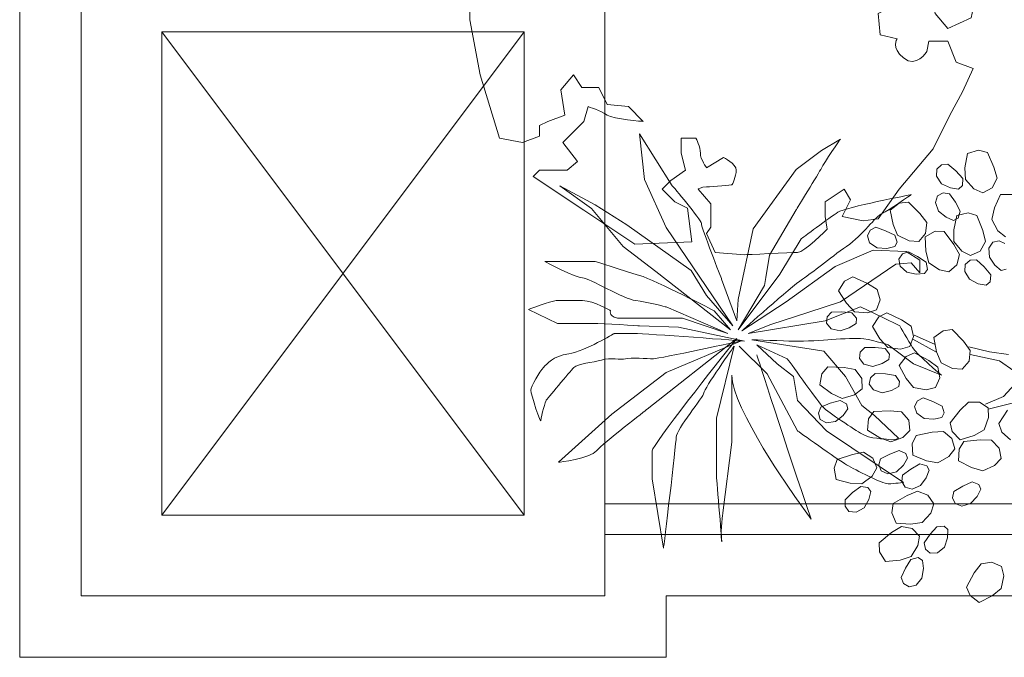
# Model space of a CAD drawing. Header units: millimetres. Extents: x -1131 to 37929, y -9154 to 9180.
# Tile 1 of 85: x -381 to 2064, y -9154 to -7569. Entities that reach past the tile are written whole.
import ezdxf

# ---------------------------------------------------------------- set-up
doc = ezdxf.new("R2010")
doc.units = ezdxf.units.MM
doc.layers.add('GREYSCALE', color=9, linetype='Continuous', lineweight=0, true_color=0x808080)

# ---------------------------------------------------------------- blocks, each defined once
blk = doc.blocks.new('FLOOR PLAN')
at = {"layer": 'GREYSCALE', "ltscale": 0.2}
for p, q in [((0, 1907.4), (0, 0)), ((1605.5, 0), (1605.5, 152.4)), ((1605.5, 152.4), (11785.4, 152.4)), ((0, 0), (1605.5, 0))]:
    blk.add_line(p, q, dxfattribs=at)
at = {"layer": 'GREYSCALE', "ltscale": 0.25}
for p, q in [((152.4, 152.4), (152.4, 1755)), ((152.4, 152.4), (152.4, 1755)), ((152.4, 152.4), (152.4, 1755)), ((152.4, 1755), (152.4, 152.4)), ((1453.1, 1755), (1453.1, 152.4)), ((1453.1, 1755), (1453.1, 152.4)), ((1453.1, 1755), (1453.1, 152.4)), ((352.8, 352.8), (1252.6, 1554.6)), ((352.8, 1554.6), (1252.6, 352.8)), ((352.8, 352.8), (352.8, 1554.6)), ((352.8, 1554.6), (1252.6, 1554.6)), ((352.8, 352.8), (1252.6, 1554.6)), ((352.8, 1554.6), (1252.6, 352.8)), ((352.8, 352.8), (352.8, 1554.6)), ((352.8, 1554.6), (1252.6, 1554.6)), ((352.8, 352.8), (1252.6, 1554.6)), ((352.8, 1554.6), (1252.6, 352.8)), ((352.8, 352.8), (352.8, 1554.6)), ((352.8, 1554.6), (1252.6, 1554.6)), ((1252.6, 1554.6), (1252.6, 352.8)), ((1252.6, 1554.6), (1252.6, 352.8)), ((1252.6, 1554.6), (1252.6, 352.8)), ((1453.1, 381), (1453.1, 304.8)), ((4069.5, 381), (1453.1, 381)), ((1453.1, 381), (4069.5, 381)), ((1252.6, 352.8), (352.8, 352.8)), ((1252.6, 352.8), (352.8, 352.8)), ((1252.6, 352.8), (352.8, 352.8)), ((1453.1, 304.8), (1453.1, 304.8)), ((1453.1, 304.8), (4032.6, 304.8)), ((4032.6, 304.8), (1453.1, 304.8)), ((1453.1, 304.8), (4069.5, 304.8)), ((1453.1, 304.8), (4069.5, 304.8)), ((1453.1, 152.4), (1453.1, 304.8)), ((1453.1, 304.8), (11785.4, 304.8)), ((1453.1, 152.4), (152.4, 152.4)), ((1453.1, 152.4), (152.4, 152.4)), ((1453.1, 152.4), (152.4, 152.4)), ((152.4, 152.4), (1453.1, 152.4))]:
    blk.add_line(p, q, dxfattribs=at)
at = {"layer": 'GREYSCALE'}
for p, q in [((2347.8, 1216.6), (2354, 1252.2)), ((2354, 1252.2), (2381.3, 1260)), ((2381.3, 1260), (2403.5, 1254.4)), ((2403.5, 1254.4), (2419.8, 1217.7)), ((2278, 1213.1), (2289.7, 1223.8)), ((2289.7, 1223.8), (2305.5, 1225.3)), ((2305.5, 1225.3), (2325, 1208.7)), ((2277.2, 1195.2), (2278, 1213.1)), ((2325, 1208.7), (2342.1, 1189.9)), ((2348.7, 1187.3), (2347.8, 1216.6)), ((2419.8, 1217.7), (2427.5, 1190.4)), ((2289.8, 1176.6), (2277.2, 1195.2)), ((2311.8, 1166.6), (2289.8, 1176.6)), ((2342.1, 1189.9), (2341.3, 1172)), ((2370.1, 1163.9), (2348.7, 1187.3)), ((2427.5, 1190.4), (2415.2, 1166.3)), ((2279.9, 1146.9), (2293.9, 1154.3)), ((2293.9, 1154.3), (2309.6, 1151.8)), ((2309.6, 1151.8), (2324.2, 1130.8)), ((2331.9, 1163.4), (2311.8, 1166.6)), ((2341.3, 1172), (2331.9, 1163.4)), ((2392.1, 1153.9), (2370.1, 1163.9)), ((2415.2, 1166.3), (2392.1, 1153.9)), ((2421.3, 1116.8), (2436.2, 1149.7)), ((2436.2, 1149.7), (2464.6, 1150.3)), ((2162, 1111.2), (2184.6, 1128.2)), ((2184.6, 1128.2), (2207.4, 1131.1)), ((2207.4, 1131.1), (2235.8, 1102.8)), ((2274.6, 1129.8), (2279.9, 1146.9)), ((2282.1, 1108.6), (2274.6, 1129.8)), ((2324.2, 1130.8), (2336, 1108.3)), ((2169.1, 1075.7), (2162, 1111.2)), ((2235.8, 1102.8), (2252.9, 1080.1)), ((2300.8, 1093.4), (2282.1, 1108.6)), ((2327.7, 1098), (2355.3, 1104.6)), ((2336, 1108.3), (2330.7, 1091.1)), ((2355.3, 1104.6), (2377.3, 1098.2)), ((2414.8, 1088.2), (2421.3, 1116.8)), ((2252.9, 1080.1), (2250.1, 1053.1)), ((2319.4, 1085.2), (2300.8, 1093.4)), ((2330.7, 1091.1), (2319.4, 1085.2)), ((2320.1, 1062.6), (2327.7, 1098)), ((2377.3, 1098.2), (2392.1, 1060.8)), ((2429.5, 1060.1), (2414.8, 1088.2)), ((2105.3, 1047.2), (2112.4, 1061.4)), ((2112.4, 1061.4), (2126.5, 1068.6)), ((2126.5, 1068.6), (2150.7, 1060.1)), ((2150.7, 1060.1), (2173.4, 1048.8)), ((2180.5, 1048.8), (2169.1, 1075.7)), ((2250.1, 1053.1), (2233.1, 1033.2)), ((2248.6, 1044.9), (2273.5, 1058.6)), ((2273.5, 1058.6), (2296.3, 1058.2)), ((2296.3, 1058.2), (2320.5, 1026.1)), ((2319.9, 1033.4), (2320.1, 1062.6)), ((2392.1, 1060.8), (2398.7, 1033.2)), ((2448.3, 1044.9), (2429.5, 1060.1)), ((2111, 1030.2), (2105.3, 1047.2)), ((2129.5, 1017.5), (2111, 1030.2)), ((2173.4, 1048.8), (2179.1, 1031.7)), ((2179.1, 1031.7), (2173.5, 1020.4)), ((2209, 1034.6), (2180.5, 1048.8)), ((2233.1, 1033.2), (2209, 1034.6)), ((2250.7, 1008.8), (2248.6, 1044.9)), ((2340.3, 1009.1), (2319.9, 1033.4)), ((2398.7, 1033.2), (2385.4, 1009.6)), ((2407.3, 1016.9), (2417.2, 1031.9)), ((2417.2, 1031.9), (2432.8, 1035)), ((2432.8, 1035), (2447.1, 1028.2)), ((2153.6, 1016.1), (2129.5, 1017.5)), ((2173.5, 1020.4), (2153.6, 1016.1)), ((2183.4, 989.7), (2192.4, 1002.7)), ((2192.4, 1002.7), (2207.5, 1007.8)), ((2207.5, 1007.8), (2230.2, 995.9)), ((2258.1, 980.5), (2250.7, 1008.8)), ((2320.5, 1026.1), (2334.2, 1001.3)), ((2361.8, 998.1), (2340.3, 1009.1)), ((2385.4, 1009.6), (2361.8, 998.1)), ((2408.6, 994.5), (2407.3, 1016.9)), ((2186.7, 972), (2183.4, 989.7)), ((2230.2, 995.9), (2251.1, 981.5)), ((2251.1, 981.5), (2254.3, 963.9)), ((2284.3, 962.5), (2258.1, 980.5)), ((2334.2, 1001.3), (2327.6, 975)), ((2348.6, 976.3), (2360.8, 986.5)), ((2360.8, 986.5), (2376.6, 987.3)), ((2376.6, 987.3), (2395.4, 969.9)), ((2422.3, 974.6), (2408.6, 994.5)), ((2203.2, 956.8), (2186.7, 972)), ((2226.9, 952), (2203.2, 956.8)), ((2254.3, 963.9), (2247.1, 953.4)), ((2308, 957.7), (2284.3, 962.5)), ((2327.6, 975), (2308, 957.7)), ((2347.1, 958.4), (2348.6, 976.3)), ((2358.9, 939.3), (2347.1, 958.4)), ((2395.4, 969.9), (2411.7, 950.5)), ((2437.9, 961.5), (2422.3, 974.6)), ((2450.3, 964.1), (2437.9, 961.5)), ((2033.9, 910.3), (2048.9, 934.4)), ((2048.9, 934.4), (2069, 945.3)), ((2069, 945.3), (2105.8, 929.1)), ((2247.1, 953.4), (2226.9, 952)), ((2380.5, 928.4), (2358.9, 939.3)), ((2410.1, 932.6), (2400.4, 924.4)), ((2411.7, 950.5), (2410.1, 932.6)), ((2053.4, 879.8), (2033.9, 910.3)), ((2105.8, 929.1), (2129.9, 914.1)), ((2129.9, 914.1), (2137, 888)), ((2400.4, 924.4), (2380.5, 928.4)), ((2137, 888), (2128.4, 863.3)), ((2005.6, 846), (2016.3, 857.8)), ((2016.3, 857.8), (2041.8, 858.6)), ((2041.8, 858.6), (2067.1, 856.2)), ((2073.7, 858.8), (2053.4, 879.8)), ((2067.1, 856.2), (2078.6, 842.4)), ((2105.4, 855.9), (2073.7, 858.8)), ((2128.4, 863.3), (2105.4, 855.9)), ((2133.5, 845.8), (2153.9, 856.1)), ((2153.9, 856.1), (2190.2, 838.9)), ((2004.1, 830.2), (2005.6, 846)), ((2078.6, 842.4), (2077.4, 829.8)), ((2117.8, 822.1), (2133.5, 845.8)), ((2190.2, 838.9), (2213.9, 823.2)), ((2015.6, 816.4), (2004.1, 830.2)), ((2037.5, 811.2), (2015.6, 816.4)), ((2060.5, 818.6), (2037.5, 811.2)), ((2077.4, 829.8), (2060.5, 818.6)), ((2136.4, 791.1), (2117.8, 822.1)), ((2213.9, 823.2), (2220.3, 796.9)), ((2270.4, 794.8), (2293.3, 811.6)), ((2293.3, 811.6), (2316.1, 814.2)), ((2316.1, 814.2), (2344.2, 785.5)), ((2156.2, 769.5), (2136.4, 791.1)), ((2220.3, 796.9), (2210.9, 772.4)), ((2275.1, 759.1), (2218, 790.8)), ((2272, 778.1), (2221.2, 800.4)), ((2277.2, 759.2), (2270.4, 794.8)), ((2344.2, 785.5), (2361, 762.6)), ((2085.8, 742.9), (2087.7, 758.6)), ((2087.7, 758.6), (2098.7, 770.1)), ((2098.7, 770.1), (2124.3, 770.2)), ((2124.3, 770.2), (2149.5, 767.1)), ((2149.5, 767.1), (2160.6, 753)), ((2187.7, 765.7), (2156.2, 769.5)), ((2210.9, 772.4), (2187.7, 765.7)), ((2288.3, 732.1), (2277.2, 759.2)), ((2357.6, 771.8), (2408.4, 759.1)), ((2361, 762.6), (2357.9, 735.7)), ((2408.4, 759.1), (2456, 752.7)), ((2096.9, 728.7), (2085.8, 742.9)), ((2159, 740.4), (2141.7, 729.7)), ((2160.6, 753), (2159, 740.4)), ((2184.5, 724.8), (2201.4, 747.5)), ((2201.4, 747.5), (2222.4, 756.7)), ((2222.4, 756.7), (2257.7, 737.6)), ((2257.7, 737.6), (2280.5, 720.7)), ((2357.9, 735.7), (2340.6, 716)), ((2433.8, 736.9), (2360.8, 752.7)), ((2468.7, 711.5), (2433.8, 736.9)), ((1992.3, 704.6), (2007.1, 722)), ((2007.1, 722), (2047.3, 720.2)), ((2047.3, 720.2), (2075.2, 715)), ((2075.2, 715), (2091.3, 693.2)), ((2118.5, 722.9), (2096.9, 728.7)), ((2141.7, 729.7), (2118.5, 722.9)), ((2201.4, 692.8), (2184.5, 724.8)), ((2280.5, 720.7), (2285.5, 694.1)), ((2316.5, 717.7), (2288.3, 732.1)), ((2340.6, 716), (2316.5, 717.7)), ((1987, 676.7), (1992.3, 704.6)), ((2091.3, 693.2), (2092.1, 667)), ((2110.2, 679.1), (2112.9, 694.7)), ((2112.9, 694.7), (2124.5, 705.6)), ((2124.5, 705.6), (2150.1, 704.3)), ((2150.1, 704.3), (2175.1, 699.9)), ((2175.1, 699.9), (2185.4, 685.2)), ((2185.4, 685.2), (2183.2, 672.7)), ((2220, 670.2), (2201.4, 692.8)), ((2285.5, 694.1), (2274.8, 670.2)), ((2443.3, 648), (2481.4, 689.2)), ((2016.2, 655.3), (1987, 676.7)), ((2092.1, 667), (2073.3, 651.8)), ((2120.5, 664.4), (2110.2, 679.1)), ((2141.8, 657.4), (2120.5, 664.4)), ((2165.4, 663), (2141.8, 657.4)), ((2183.2, 672.7), (2165.4, 663)), ((2251.3, 664.7), (2220, 670.2)), ((2274.8, 670.2), (2251.3, 664.7)), ((2013.1, 631.4), (2037.6, 638.3)), ((2042.8, 643.1), (2016.2, 655.3)), ((2037.6, 638.3), (2053.2, 629.6)), ((2073.3, 651.8), (2042.8, 643.1)), ((2222.5, 623.6), (2229.8, 637.7)), ((2229.8, 637.7), (2244, 644.6)), ((2244, 644.6), (2268.1, 635.9)), ((2268.1, 635.9), (2290.7, 624.3)), ((2398.9, 628.9), (2443.3, 648)), ((1983.9, 606.5), (1989.6, 621.4)), ((1989.6, 621.4), (2013.1, 631.4)), ((2056.7, 617.4), (2044.9, 600.8)), ((2053.2, 629.6), (2056.7, 617.4)), ((2121.7, 610.8), (2161.8, 612.5)), ((2161.8, 612.5), (2190.1, 609.6)), ((2228, 606.5), (2222.5, 623.6)), ((2290.7, 624.3), (2296.2, 607.2)), ((2310.9, 583), (2335.9, 614.5)), ((2335.9, 614.5), (2356.5, 634)), ((2356.5, 634), (2383.6, 634.3)), ((2383.6, 634.3), (2405.3, 619.6)), ((2481.4, 635.3), (2405.2, 616.2)), ((2405.3, 619.6), (2406.6, 595.5)), ((2431.6, 580.7), (2453.3, 614.5)), ((1988.2, 591.3), (1983.9, 606.5)), ((2003.9, 582.5), (1988.2, 591.3)), ((2044.9, 600.8), (2026.2, 585.6)), ((2105.5, 564), (2108.4, 592.2)), ((2108.4, 592.2), (2121.7, 610.8)), ((2190.1, 609.6), (2208, 589.3)), ((2208, 589.3), (2211.1, 563.3)), ((2246.4, 593.5), (2228, 606.5)), ((2270.5, 591.8), (2246.4, 593.5)), ((2290.4, 595.9), (2270.5, 591.8)), ((2296.2, 607.2), (2290.4, 595.9)), ((2406.6, 595.5), (2395.8, 565.6)), ((2026.2, 585.6), (2003.9, 582.5)), ((2136.4, 545.2), (2105.5, 564)), ((2211.1, 563.3), (2193.7, 546.5)), ((2316.3, 560.8), (2310.9, 583)), ((2395.8, 565.6), (2370.3, 551.3)), ((2439.2, 559.1), (2431.6, 580.7)), ((2164, 535.2), (2136.4, 545.2)), ((2193.7, 546.5), (2164, 535.2)), ((2216.6, 530.5), (2226.7, 551)), ((2226.7, 551), (2266, 559.1)), ((2266, 559.1), (2294.4, 560.8)), ((2294.4, 560.8), (2315.3, 543.5)), ((2315.3, 543.5), (2322.5, 518.4)), ((2335.8, 540.1), (2316.3, 560.8)), ((2370.3, 551.3), (2335.8, 540.1)), ((2345.2, 536.3), (2385.2, 540.4)), ((2385.2, 540.4), (2413.5, 539.3)), ((2413.5, 539.3), (2432.7, 520)), ((2460.7, 540.6), (2439.2, 559.1)), ((2160.8, 505.1), (2184.5, 514.1)), ((2184.5, 514.1), (2200.9, 506.8)), ((2218.2, 502.1), (2216.6, 530.5)), ((2322.5, 518.4), (2308, 499)), ((2331.9, 488.5), (2333.1, 516.9)), ((2333.1, 516.9), (2345.2, 536.3)), ((2432.7, 520), (2437.3, 494.3)), ((2022.5, 469.9), (2030.1, 491.5)), ((2030.1, 491.5), (2068.2, 504.3)), ((2068.2, 504.3), (2096.1, 509.5)), ((2096.1, 509.5), (2119, 495)), ((2119, 495), (2129.2, 470.9)), ((2133.8, 477.9), (2138.2, 493.2)), ((2138.2, 493.2), (2160.8, 505.1)), ((2205.4, 494.9), (2195.1, 477.4)), ((2200.9, 506.8), (2205.4, 494.9)), ((2251.8, 488.5), (2218.2, 502.1)), ((2308, 499), (2280.5, 483.2)), ((2437.3, 494.3), (2421, 476.5)), ((2027.7, 442), (2022.5, 469.9)), ((2129.2, 470.9), (2117.2, 449.9)), ((2139.4, 463.1), (2133.8, 477.9)), ((2195.1, 477.4), (2177.7, 460.6)), ((2193, 452.3), (2213.4, 467.7)), ((2213.4, 467.7), (2235.4, 480.4)), ((2235.4, 480.4), (2252.7, 475.8)), ((2259.1, 464.8), (2251.7, 445.8)), ((2280.5, 483.2), (2251.8, 488.5)), ((2252.7, 475.8), (2259.1, 464.8)), ((2363.9, 471.6), (2331.9, 488.5)), ((2392, 463.4), (2363.9, 471.6)), ((2421, 476.5), (2392, 463.4)), ((2062.7, 432.6), (2027.7, 442)), ((2117.2, 449.9), (2091.9, 430.8)), ((2155.8, 455.7), (2139.4, 463.1)), ((2177.7, 460.6), (2155.8, 455.7)), ((2191.1, 436.5), (2193, 452.3)), ((2251.7, 445.8), (2237.2, 426.5)), ((2091.9, 430.8), (2062.7, 432.6)), ((2068.4, 409.1), (2088.7, 424.4)), ((2088.7, 424.4), (2106.5, 421.9)), ((2106.5, 421.9), (2114.1, 411.8)), ((2199, 422.8), (2191.1, 436.5)), ((2216.3, 418.1), (2199, 422.8)), ((2237.2, 426.5), (2216.3, 418.1)), ((2320.3, 411.9), (2342.2, 425.2)), ((2342.2, 425.2), (2365.3, 435.7)), ((2365.3, 435.7), (2382.1, 429.3)), ((2387.4, 417.8), (2378.1, 399.7)), ((2382.1, 429.3), (2387.4, 417.8)), ((2050.1, 391.3), (2068.4, 409.1)), ((2109.1, 392.1), (2097.1, 371.1)), ((2114.1, 411.8), (2109.1, 392.1)), ((2169.1, 381.9), (2203.9, 402)), ((2203.9, 402), (2230.2, 412.6)), ((2230.2, 412.6), (2255.5, 402.9)), ((2255.5, 402.9), (2270.3, 381.3)), ((2316.9, 396.4), (2320.3, 411.9)), ((2323.4, 382), (2316.9, 396.4)), ((2378.1, 399.7), (2361.8, 381.9)), ((2050.1, 375.4), (2050.1, 391.3)), ((2059.7, 362.7), (2050.1, 375.4)), ((2097.1, 371.1), (2077.5, 360.3)), ((2166, 359.2), (2169.1, 381.9)), ((2270.3, 381.3), (2262.7, 358.4)), ((2340.2, 375.6), (2323.4, 382)), ((2361.8, 381.9), (2340.2, 375.6)), ((2077.5, 360.3), (2059.7, 362.7)), ((2176.5, 332.9), (2166, 359.2)), ((2262.7, 358.4), (2241.6, 334.6)), ((2165.6, 310.5), (2189.8, 325.4)), ((2212.7, 330.6), (2176.5, 332.9)), ((2189.8, 325.4), (2216.4, 320.2)), ((2241.6, 334.6), (2212.7, 330.6)), ((2216.4, 320.2), (2234.6, 301.4)), ((2261, 305.6), (2277.9, 324.6)), ((2277.9, 324.6), (2295.8, 325.7)), ((2295.8, 325.7), (2305.3, 317.3)), ((2134.8, 284.8), (2165.6, 310.5)), ((2234.6, 301.4), (2231, 277.5)), ((2246.6, 284.5), (2261, 305.6)), ((2304.3, 297), (2296.7, 274)), ((2305.3, 317.3), (2304.3, 297)), ((2135.6, 261.9), (2134.8, 284.8)), ((2231, 277.5), (2214.3, 250.5)), ((2249.8, 268.9), (2246.6, 284.5)), ((2296.7, 274), (2279.6, 259.5)), ((2150.4, 237.8), (2135.6, 261.9)), ((2214.3, 250.5), (2186.4, 241.6)), ((2213.7, 243.4), (2231.1, 247.6)), ((2231.1, 247.6), (2241.9, 240.9)), ((2261.6, 258.4), (2249.8, 268.9)), ((2279.6, 259.5), (2261.6, 258.4)), ((2186.4, 241.6), (2150.4, 237.8)), ((2189.6, 198.6), (2200.3, 221.8)), ((2200.3, 221.8), (2213.7, 243.4)), ((2244.4, 220.7), (2240.8, 196.8)), ((2241.9, 240.9), (2244.4, 220.7)), ((2371, 209.5), (2388.1, 232.1)), ((2388.1, 232.1), (2414.8, 236.8)), ((2414.8, 236.8), (2438.6, 225.9)), ((2438.6, 225.9), (2443.9, 202.3)), ((2195.4, 183.8), (2189.6, 198.6)), ((2240.8, 196.8), (2226.4, 179.6)), ((2351.5, 174.4), (2371, 209.5)), ((2443.9, 202.3), (2438, 171.1)), ((2208.9, 175.4), (2195.4, 183.8)), ((2226.4, 179.6), (2208.9, 175.4)), ((2360.5, 153.3), (2351.5, 174.4)), ((2383.1, 136.2), (2360.5, 153.3)), ((2415.2, 152.8), (2383.1, 136.2)), ((2438, 171.1), (2415.2, 152.8))]:
    blk.add_line(p, q, dxfattribs=at)
for points, knots in [([(1433, 2067.2), (1433, 2067.2), (1480.2, 2067.2), (1480.2, 2067.2), (1480.2, 2067.2), (1496.1, 2040.9), (1496.1, 2040.9), (1496.1, 2040.9), (1496.1, 1977.9), (1496.1, 1977.9), (1496.1, 1977.9), (1538.1, 1956.8), (1538.1, 1956.8), (1538.1, 1956.8), (1538.1, 2009.4), (1538.1, 2009.4), (1538.1, 2009.4), (1517, 2051.4), (1517, 2051.4), (1517, 2051.4), (1590.6, 2030.4), (1590.6, 2030.4), (1590.6, 2030.4), (1590.6, 2082.9), (1590.6, 2082.9), (1590.6, 2082.9), (1559, 2077.7), (1559, 2077.7), (1559, 2077.7), (1585.3, 2109.2), (1585.3, 2109.2), (1585.3, 2109.2), (1485.5, 2146), (1485.5, 2146), (1485.5, 2146), (1433, 2224.8), (1433, 2224.8), (1433, 2224.8), (1443.5, 2277.4), (1459.2, 2282.6), (1475, 2287.9), (1532.7, 2329.9), (1569.6, 2335.2), (1606.3, 2340.4), (1816.7, 2340.4), (1816.7, 2340.4), (1816.7, 2340.4), (1895.3, 2298.4), (1895.3, 2298.4), (1895.3, 2298.4), (1895.3, 2235.3), (1895.3, 2235.3), (1895.3, 2235.3), (1848.1, 2209), (1848.1, 2209), (1848.1, 2209), (1811.3, 2209), (1811.3, 2209), (1811.3, 2209), (1753.5, 2156.5), (1753.5, 2156.5), (1753.5, 2156.5), (1816.7, 2161.8), (1816.7, 2161.8), (1816.7, 2161.8), (1827.1, 2125), (1827.1, 2125), (1827.1, 2125), (1832.3, 2098.7), (1832.3, 2098.7), (1832.3, 2098.7), (1837.6, 2056.7), (1837.6, 2056.7), (1837.6, 2056.7), (1890.1, 2056.7), (1890.1, 2056.7), (1890.1, 2056.7), (1895.3, 2103.9), (1895.3, 2103.9), (1895.3, 2103.9), (1895.3, 2156.5), (1895.3, 2156.5), (1895.3, 2156.5), (1916.4, 2172.3), (1916.4, 2172.3), (1916.4, 2172.3), (1937.4, 2125), (1937.4, 2125), (1937.4, 2125), (1979.4, 2130.2), (1979.4, 2130.2), (1979.4, 2130.2), (1947.9, 2198.5), (1947.9, 2198.5), (1947.9, 2198.5), (1947.9, 2256.3), (1947.9, 2256.3), (1947.9, 2256.3), (1979.4, 2287.9), (1979.4, 2287.9), (1979.4, 2287.9), (2047.7, 2287.9), (2047.7, 2287.9), (2047.7, 2287.9), (2094.9, 2240.5), (2094.9, 2240.5), (2094.9, 2240.5), (2137.1, 2167), (2137.1, 2167), (2137.1, 2167), (2221.2, 2109.2), (2221.2, 2109.2), (2221.2, 2109.2), (2226.4, 2051.4), (2226.4, 2051.4), (2226.4, 2051.4), (2173.8, 2019.9), (2173.8, 2019.9), (2173.8, 2019.9), (2126.5, 2051.4), (2126.5, 2051.4), (2126.5, 2051.4), (2068.7, 2030.4), (2068.7, 2030.4), (2068.7, 2030.4), (2074.1, 2009.4), (2074.1, 2009.4), (2074.1, 2009.4), (2137.1, 1998.9), (2137.1, 1998.9), (2137.1, 1998.9), (2158.1, 1988.3), (2158.1, 1988.3), (2158.1, 1988.3), (2100.2, 1951.6), (2100.2, 1951.6), (2100.2, 1951.6), (2094.9, 1909.5), (2094.9, 1909.5), (2094.9, 1909.5), (2126.5, 1909.5), (2126.5, 1909.5), (2126.5, 1909.5), (2152.8, 1930.5), (2152.8, 1930.5), (2152.8, 1930.5), (2173.8, 1909.5), (2173.8, 1909.5), (2173.8, 1909.5), (2179.1, 1867.5), (2179.1, 1867.5), (2179.1, 1867.5), (2184.4, 1836), (2184.4, 1836), (2184.4, 1836), (2210.6, 1883.3), (2210.6, 1883.3), (2210.6, 1883.3), (2210.6, 1930.5), (2210.6, 1930.5), (2210.6, 1930.5), (2215.9, 1977.9), (2215.9, 1977.9), (2215.9, 1977.9), (2247.4, 1977.9), (2247.4, 1977.9), (2247.4, 1977.9), (2263.2, 1998.9), (2263.2, 1998.9), (2263.2, 1998.9), (2305.2, 1967.4), (2305.2, 1967.4), (2305.2, 1967.4), (2336.7, 1883.3), (2341.9, 1867.5), (2347.3, 1851.8), (2363, 1772.9), (2363, 1772.9), (2363, 1772.9), (2373.4, 1746.8), (2373.4, 1730.9), (2373.4, 1715.2), (2373.4, 1636.3), (2373.4, 1636.3), (2373.4, 1636.3), (2363, 1589), (2363, 1589), (2363, 1589), (2305.2, 1562.8), (2305.2, 1562.8), (2305.2, 1562.8), (2273.7, 1599.6), (2273.7, 1599.6), (2273.7, 1599.6), (2263.2, 1657.4), (2263.2, 1657.4), (2263.2, 1657.4), (2236.8, 1636.3), (2236.8, 1636.3), (2236.8, 1636.3), (2226.4, 1610.1), (2226.4, 1610.1), (2226.4, 1610.1), (2173.8, 1620.6), (2173.8, 1620.6), (2173.8, 1620.6), (2131.8, 1599.6), (2131.8, 1599.6), (2131.8, 1599.6), (2137.1, 1547.1), (2137.1, 1547.1), (2137.1, 1547.1), (2179.1, 1536.5), (2179.1, 1536.5), (2179.1, 1536.5), (2163.3, 1515.4), (2194.8, 1489.2), (2226.4, 1462.9), (2252.7, 1505), (2252.7, 1505), (2252.7, 1505), (2258, 1531.3), (2258, 1531.3), (2258, 1531.3), (2305.2, 1531.3), (2305.2, 1531.3), (2305.2, 1531.3), (2326.2, 1478.7), (2326.2, 1478.7), (2326.2, 1478.7), (2368.3, 1462.9), (2368.3, 1462.9), (2368.3, 1462.9), (2341.9, 1405.1), (2341.9, 1405.1), (2341.9, 1405.1), (2310.4, 1347.3), (2310.4, 1347.3), (2310.4, 1347.3), (2268.4, 1263.2), (2268.4, 1263.2), (2268.4, 1263.2), (2184.4, 1163.5), (2184.4, 1163.5), (2184.4, 1163.5), (2131.8, 1089.9), (2131.8, 1089.9), (2131.8, 1089.9), (2094.9, 1084.6), (2094.9, 1084.6), (2094.9, 1084.6), (2042.5, 1095.1), (2042.5, 1095.1), (2042.5, 1095.1), (2063.4, 1137.1), (2063.4, 1137.1), (2063.4, 1137.1), (2047.7, 1163.5), (2047.7, 1163.5), (2047.7, 1163.5), (2000.4, 1131.9), (2000.4, 1131.9), (2000.4, 1131.9), (2000.4, 1095.1), (2000.4, 1095.1), (2000.4, 1095.1), (2005.7, 1063.7), (2005.7, 1063.7), (2005.7, 1063.7), (1947.9, 1005.7), (1932.1, 1005.7), (1916.4, 1005.7), (1800.7, 1000.5), (1800.7, 1000.5), (1800.7, 1000.5), (1727.2, 1005.7), (1727.2, 1005.7), (1727.2, 1005.7), (1706.2, 1053.1), (1706.2, 1053.1), (1706.2, 1053.1), (1716.7, 1068.9), (1716.7, 1068.9), (1716.7, 1068.9), (1716.7, 1126.6), (1716.7, 1126.6), (1716.7, 1126.6), (1685.1, 1163.5), (1685.1, 1163.5), (1685.1, 1163.5), (1690.5, 1168.7), (1706.2, 1168.7), (1722, 1168.7), (1769.2, 1174), (1769.2, 1174), (1769.2, 1174), (1779.8, 1195), (1779.8, 1210.7), (1779.8, 1226.5), (1748.3, 1242.2), (1748.3, 1242.2), (1748.3, 1242.2), (1706.2, 1216), (1706.2, 1216), (1706.2, 1216), (1690.5, 1237), (1690.5, 1252.8), (1690.5, 1268.5), (1680, 1289.6), (1680, 1289.6), (1680, 1289.6), (1643.1, 1289.6), (1643.1, 1289.6), (1643.1, 1289.6), (1643.1, 1252.8), (1643.1, 1252.8), (1643.1, 1252.8), (1653.6, 1210.7), (1653.6, 1210.7), (1653.6, 1210.7), (1616.8, 1184.4), (1616.8, 1184.4), (1616.8, 1184.4), (1595.8, 1163.5), (1595.8, 1163.5), (1595.8, 1163.5), (1627.4, 1131.9), (1627.4, 1131.9), (1627.4, 1131.9), (1659, 1116.2), (1659, 1116.2), (1659, 1116.2), (1669.4, 1032.1), (1669.4, 1032.1), (1669.4, 1032.1), (1527.6, 1026.9), (1527.6, 1026.9), (1527.6, 1026.9), (1401.5, 1110.9), (1401.5, 1110.9), (1401.5, 1110.9), (1275.4, 1195), (1275.4, 1195), (1275.4, 1195), (1291, 1210.7), (1291, 1210.7), (1291, 1210.7), (1359.4, 1210.7), (1359.4, 1210.7), (1359.4, 1210.7), (1385.6, 1231.7), (1385.6, 1231.7), (1385.6, 1231.7), (1348.9, 1279), (1348.9, 1279), (1348.9, 1279), (1401.5, 1331.6), (1401.5, 1331.6), (1401.5, 1331.6), (1412, 1368.4), (1412, 1368.4), (1412, 1368.4), (1443.5, 1357.8), (1459.2, 1347.3), (1475, 1336.8), (1548.6, 1331.6), (1548.6, 1331.6), (1548.6, 1331.6), (1511.8, 1368.4), (1511.8, 1368.4), (1511.8, 1368.4), (1459.2, 1373.6), (1459.2, 1373.6), (1459.2, 1373.6), (1438.2, 1415.7), (1438.2, 1415.7), (1438.2, 1415.7), (1396.2, 1415.7), (1396.2, 1415.7), (1396.2, 1415.7), (1375.2, 1447.2), (1375.2, 1447.2), (1375.2, 1447.2), (1343.6, 1410.4), (1343.6, 1410.4), (1343.6, 1410.4), (1354.1, 1347.3), (1354.1, 1347.3), (1354.1, 1347.3), (1312.1, 1331.6), (1312.1, 1331.6), (1312.1, 1331.6), (1291, 1321.1), (1291, 1321.1), (1291, 1321.1), (1291, 1294.8), (1291, 1294.8), (1291, 1294.8), (1249, 1279), (1249, 1279), (1249, 1279), (1191.3, 1289.6), (1191.3, 1289.6), (1191.3, 1289.6), (1144, 1447.2), (1144, 1447.2), (1144, 1447.2), (1117.7, 1583.8), (1117.7, 1583.8), (1117.7, 1583.8), (1117.7, 1704.7), (1117.7, 1704.7), (1117.7, 1704.7), (1133.5, 1725.7), (1133.5, 1725.7), (1133.5, 1725.7), (1191.3, 1688.9), (1191.3, 1688.9), (1191.3, 1688.9), (1217.5, 1646.9), (1217.5, 1646.9), (1217.5, 1646.9), (1228, 1667.9), (1228, 1667.9), (1228, 1667.9), (1238.5, 1683.7), (1238.5, 1683.7), (1238.5, 1683.7), (1306.9, 1683.7), (1306.9, 1683.7), (1306.9, 1683.7), (1364.6, 1688.9), (1364.6, 1688.9), (1364.6, 1688.9), (1375.2, 1720.4), (1375.2, 1720.4), (1375.2, 1720.4), (1322.5, 1730.9), (1322.5, 1730.9), (1322.5, 1730.9), (1275.4, 1730.9), (1275.4, 1730.9), (1275.4, 1730.9), (1217.5, 1751.9), (1217.5, 1751.9), (1217.5, 1751.9), (1238.5, 1799.2), (1238.5, 1799.2), (1238.5, 1799.2), (1338.4, 1815), (1354.1, 1820.2), (1369.9, 1825.4), (1369.9, 1846.5), (1369.9, 1846.5), (1369.9, 1846.5), (1369.9, 1883.3), (1369.9, 1883.3), (1369.9, 1883.3), (1348.9, 1893.8), (1348.9, 1893.8), (1348.9, 1893.8), (1306.9, 1867.5), (1306.9, 1867.5), (1306.9, 1867.5), (1264.8, 1867.5), (1264.8, 1867.5), (1264.8, 1867.5), (1243.9, 1909.5), (1243.9, 1909.5), (1243.9, 1909.5), (1212.3, 1878), (1207, 1857), (1201.8, 1836), (1170.3, 1799.2), (1170.3, 1799.2), (1170.3, 1799.2), (1107.3, 1788.7), (1107.3, 1804.4), (1107.3, 1820.2), (1122.9, 1925.3), (1122.9, 1925.3), (1122.9, 1925.3), (1222.8, 2062), (1222.8, 2062), (1222.8, 2062), (1301.6, 2161.8), (1301.6, 2161.8), (1301.6, 2161.8), (1359.4, 2203.8), (1359.4, 2203.8), (1359.4, 2203.8), (1427.7, 2161.8), (1427.7, 2161.8), (1427.7, 2161.8), (1427.7, 2135), (1427.7, 2135), (1427.7, 2135), (1433, 2067.2), (1433, 2067.2)], [0, 0, 0, 0, 1, 1, 1, 2, 2, 2, 3, 3, 3, 4, 4, 4, 5, 5, 5, 6, 6, 6, 7, 7, 7, 8, 8, 8, 9, 9, 9, 10, 10, 10, 11, 11, 11, 12, 12, 12, 13, 13, 13, 14, 14, 14, 15, 15, 15, 16, 16, 16, 17, 17, 17, 18, 18, 18, 19, 19, 19, 20, 20, 20, 21, 21, 21, 22, 22, 22, 23, 23, 23, 24, 24, 24, 25, 25, 25, 26, 26, 26, 27, 27, 27, 28, 28, 28, 29, 29, 29, 30, 30, 30, 31, 31, 31, 32, 32, 32, 33, 33, 33, 34, 34, 34, 35, 35, 35, 36, 36, 36, 37, 37, 37, 38, 38, 38, 39, 39, 39, 40, 40, 40, 41, 41, 41, 42, 42, 42, 43, 43, 43, 44, 44, 44, 45, 45, 45, 46, 46, 46, 47, 47, 47, 48, 48, 48, 49, 49, 49, 50, 50, 50, 51, 51, 51, 52, 52, 52, 53, 53, 53, 54, 54, 54, 55, 55, 55, 56, 56, 56, 57, 57, 57, 58, 58, 58, 59, 59, 59, 60, 60, 60, 61, 61, 61, 62, 62, 62, 63, 63, 63, 64, 64, 64, 65, 65, 65, 66, 66, 66, 67, 67, 67, 68, 68, 68, 69, 69, 69, 70, 70, 70, 71, 71, 71, 72, 72, 72, 73, 73, 73, 74, 74, 74, 75, 75, 75, 76, 76, 76, 77, 77, 77, 78, 78, 78, 79, 79, 79, 80, 80, 80, 81, 81, 81, 82, 82, 82, 83, 83, 83, 84, 84, 84, 85, 85, 85, 86, 86, 86, 87, 87, 87, 88, 88, 88, 89, 89, 89, 90, 90, 90, 91, 91, 91, 92, 92, 92, 93, 93, 93, 94, 94, 94, 95, 95, 95, 96, 96, 96, 97, 97, 97, 98, 98, 98, 99, 99, 99, 100, 100, 100, 101, 101, 101, 102, 102, 102, 103, 103, 103, 104, 104, 104, 105, 105, 105, 106, 106, 106, 107, 107, 107, 108, 108, 108, 109, 109, 109, 110, 110, 110, 111, 111, 111, 112, 112, 112, 113, 113, 113, 114, 114, 114, 115, 115, 115, 116, 116, 116, 117, 117, 117, 118, 118, 118, 119, 119, 119, 120, 120, 120, 121, 121, 121, 122, 122, 122, 123, 123, 123, 124, 124, 124, 125, 125, 125, 126, 126, 126, 127, 127, 127, 128, 128, 128, 129, 129, 129, 130, 130, 130, 131, 131, 131, 132, 132, 132, 133, 133, 133, 134, 134, 134, 135, 135, 135, 136, 136, 136, 137, 137, 137, 138, 138, 138, 139, 139, 139, 140, 140, 140, 141, 141, 141, 142, 142, 142, 143, 143, 143, 144, 144, 144, 145, 145, 145, 146, 146, 146, 147, 147, 147, 148, 148, 148, 149, 149, 149, 150, 150, 150, 151, 151, 151, 152, 152, 152, 153, 153, 153, 154, 154, 154, 155, 155, 155, 156, 156, 156, 157, 157, 157, 158, 158, 158, 159, 159, 159, 160, 160, 160, 161, 161, 161, 162, 162, 162, 163, 163, 163, 164, 164, 164, 165, 165, 165, 166, 166, 166, 166]), ([(1620.9, 1171.8), (1620.9, 1171.8), (1693.1, 1087), (1693.1, 1077.6), (1693.1, 1068.3), (1743.3, 939.6), (1743.3, 939.6)], [67, 67, 67, 67, 68, 68, 68, 69, 69, 69, 69]), ([(1529.9, 886.2), (1501.7, 889.4), (1413.8, 942.7), (1398.2, 942.7), (1382.5, 942.7), (1304, 983.5), (1304, 983.5)], [47, 47, 47, 47, 48, 48, 48, 49, 49, 49, 49]), ([(1263.3, 864.3), (1263.3, 864.3), (1319.7, 886.2), (1332.3, 886.2), (1344.9, 886.2), (1369.9, 886.2), (1398.2, 886.2), (1426.4, 886.2), (1467.2, 861.1), (1467.2, 861.1)], [39, 39, 39, 39, 40, 40, 40, 41, 41, 41, 42, 42, 42, 42]), ([(1467.2, 861.1), (1467.2, 861.1), (1460.9, 842.3), (1495.5, 842.3), (1529.9, 842.3), (1646, 842.3), (1646, 842.3)], [42, 42, 42, 42, 43, 43, 43, 44, 44, 44, 44]), ([(1539.4, 823.5), (1539.4, 823.5), (1448.4, 829.7), (1423.3, 829.7), (1398.2, 829.7), (1335.4, 829.7), (1335.4, 829.7)], [36, 36, 36, 36, 37, 37, 37, 38, 38, 38, 38]), ([(1476.6, 804.6), (1476.6, 804.6), (1498.5, 804.6), (1526.8, 804.6), (1555.1, 804.6), (1799.8, 785.8), (1799.8, 785.8)], [32, 32, 32, 32, 33, 33, 33, 34, 34, 34, 34]), ([(1790.3, 785.8), (1790.3, 785.8), (1589.5, 741.9), (1573.8, 741.9), (1558.2, 741.9), (1517.4, 745), (1504.8, 741.9)], [22, 22, 22, 22, 23, 23, 23, 24, 24, 24, 24]), ([(1570.8, 443.8), (1570.8, 443.8), (1570.8, 497.1), (1570.8, 512.8), (1570.8, 526.8), (1738.2, 738.2), (1774.2, 783.6)], [13, 13, 13, 13, 14, 14, 14, 15, 15, 15, 15]), ([(2157.4, 776.4), (2157.4, 776.4), (2107.2, 792.1), (2088.4, 792.1), (2069.6, 792.1), (2031.9, 792.1), (2006.8, 789), (1981.8, 785.8), (1934.7, 785.8), (1919, 785.8), (1903.3, 785.8), (1818.6, 789), (1818.6, 789)], [110, 110, 110, 110, 111, 111, 111, 112, 112, 112, 113, 113, 113, 114, 114, 114, 114]), ([(1774.7, 773.3), (1774.7, 773.3), (1699.4, 666.6), (1699.4, 657.2), (1699.4, 647.9), (1630.4, 566.2), (1630.4, 547.3), (1630.4, 528.5), (1599, 271.2), (1599, 271.2)], [9, 9, 9, 9, 10, 10, 10, 11, 11, 11, 12, 12, 12, 12]), ([(1307.2, 638.4), (1307.2, 638.4), (1294.6, 600.7), (1294.6, 588.2), (1294.6, 575.7), (1269.5, 654.2), (1269.5, 663.5), (1269.5, 672.9), (1291.5, 710.5), (1300.9, 720)], [27, 27, 27, 27, 28, 28, 28, 29, 29, 29, 30, 30, 30, 30]), ([(2195.1, 434.5), (2195.1, 434.5), (2173.2, 431.3), (2157.4, 431.3), (2141.7, 431.3), (2075.8, 465.8), (2053.9, 478.4)], [129, 129, 129, 129, 130, 130, 130, 131, 131, 131, 131]), ([(1746.4, 359.1), (1746.4, 359.1), (1740.1, 318.3), (1743.3, 290.1), (1746.4, 261.9), (1730.7, 446.9), (1730.7, 446.9)], [5, 5, 5, 5, 6, 6, 6, 7, 7, 7, 7])]:
    blk.add_open_spline(points, degree=3, knots=knots, dxfattribs=at)
for points in [[(1551.9, 1187.4), (1551.9, 1187.4), (1539.4, 1300.4), (1539.4, 1300.4)], [(1539.4, 1300.4), (1539.4, 1300.4), (1620.9, 1171.8), (1620.9, 1171.8)], [(1991.2, 1259.6), (1991.2, 1259.6), (2038.2, 1287.9), (2038.2, 1287.9)], [(2038.2, 1287.9), (2038.2, 1287.9), (1997.4, 1228.2), (1991.2, 1215.7)], [(1928.4, 1212.5), (1928.4, 1212.5), (1991.2, 1259.6), (1991.2, 1259.6)], [(1821.7, 1065), (1821.7, 1065), (1928.4, 1212.5), (1928.4, 1212.5)], [(1991.2, 1215.7), (1984.9, 1203.1), (1928.4, 1112.1), (1928.4, 1112.1)], [(1605.3, 1068.3), (1605.3, 1068.3), (1551.9, 1187.4), (1551.9, 1187.4)], [(1420.2, 1115.3), (1420.2, 1115.3), (1341.7, 1171.8), (1341.7, 1171.8)], [(1341.7, 1171.8), (1341.7, 1171.8), (1429.5, 1124.7), (1429.5, 1124.7)], [(2031.9, 1105.8), (2050.7, 1118.3), (2213.9, 1149.7), (2213.9, 1149.7)], [(2213.9, 1149.7), (2213.9, 1149.7), (2157.4, 1109), (2141.7, 1102.7)], [(1498.5, 1021.2), (1498.5, 1021.2), (1420.2, 1115.3), (1420.2, 1115.3)], [(1429.5, 1124.7), (1429.5, 1124.7), (1508, 1074.4), (1508, 1074.4)], [(1928.4, 1112.1), (1928.4, 1112.1), (1862.5, 999.2), (1862.5, 999.2)], [(1941, 1040), (1941, 1040), (2013.1, 1093.3), (2031.9, 1105.8)], [(2141.7, 1102.7), (2126, 1096.4), (2094.6, 1049.5), (2053.9, 1021.2)], [(1508, 1074.4), (1508, 1074.4), (1668, 961.5), (1668, 961.5)], [(1771.5, 823.5), (1771.5, 823.5), (1605.3, 1068.3), (1605.3, 1068.3)], [(1784.1, 889.4), (1784.1, 889.4), (1821.7, 1065), (1821.7, 1065)], [(1887.7, 952.1), (1887.7, 952.1), (1941, 1040), (1941, 1040)], [(1580.2, 958.4), (1580.2, 958.4), (1498.5, 1021.2), (1498.5, 1021.2)], [(2053.9, 1021.2), (2032.5, 1006.3), (2010.9, 989.7), (1991.3, 974.5)], [(2025.6, 971), (2025.6, 971), (2119.8, 1011.8), (2119.8, 1011.8)], [(2119.8, 1011.8), (2119.8, 1011.8), (2201.3, 1008.6), (2201.3, 1008.6)], [(2201.3, 1008.6), (2201.3, 1008.6), (2235.9, 986.7), (2235.9, 986.7)], [(1304, 983.5), (1304, 983.5), (1429.5, 983.5), (1429.5, 983.5)], [(1429.5, 983.5), (1429.5, 983.5), (1498.5, 961.5), (1539.4, 949)], [(1862.5, 999.2), (1862.5, 999.2), (1853.2, 943.5), (1853.2, 943.5)], [(2213.9, 980.4), (2213.9, 980.4), (2176.3, 977.3), (2176.3, 977.3)], [(2235.9, 955.3), (2235.9, 955.3), (2213.9, 980.4), (2213.9, 980.4)], [(2235.9, 986.7), (2235.9, 986.7), (2235.9, 955.3), (2235.9, 955.3)], [(1765.2, 814), (1765.2, 814), (1580.2, 958.4), (1580.2, 958.4)], [(1668, 961.5), (1668, 961.5), (1705.6, 898.8), (1705.6, 898.8)], [(1903.3, 883.1), (1903.3, 883.1), (2025.6, 971), (2025.6, 971)], [(1991.3, 974.5), (1973.7, 960.9), (1957.5, 948.5), (1944.2, 939.6)], [(2176.3, 977.3), (2176.3, 977.3), (2038.2, 883.1), (2038.2, 883.1)], [(1539.4, 949), (1580.2, 936.5), (1724.5, 861.1), (1724.5, 861.1)], [(1743.3, 939.6), (1743.3, 939.6), (1781, 836), (1781, 836)], [(1784.1, 814), (1784.1, 814), (1887.7, 952.1), (1887.7, 952.1)], [(1944.2, 939.6), (1915.8, 920.7), (1793.5, 810.9), (1793.5, 810.9)], [(1853.2, 943.5), (1853.2, 943.5), (1850, 923.9), (1850, 923.9)], [(1850, 923.9), (1850, 923.9), (1784.1, 814), (1784.1, 814)], [(1605.3, 870.5), (1605.3, 870.5), (1558.2, 883.1), (1529.9, 886.2)], [(1705.6, 898.8), (1705.6, 898.8), (1771.5, 823.5), (1771.5, 823.5)], [(1781, 836), (1781, 836), (1784.1, 889.4), (1784.1, 889.4)], [(1793.5, 810.9), (1793.5, 810.9), (1903.3, 883.1), (1903.3, 883.1)], [(2038.2, 883.1), (2038.2, 883.1), (1959.8, 858), (1959.8, 858)], [(1335.4, 829.7), (1335.4, 829.7), (1263.3, 864.3), (1263.3, 864.3)], [(1759, 804.6), (1759, 804.6), (1605.3, 870.5), (1605.3, 870.5)], [(1724.5, 861.1), (1724.5, 861.1), (1750.4, 831.1), (1750.4, 831.1)], [(1959.8, 858), (1959.8, 858), (1865.6, 826.6), (1865.6, 826.6)], [(2000.5, 836), (2000.5, 836), (2088.4, 870.5), (2088.4, 870.5)], [(2088.4, 870.5), (2088.4, 870.5), (2141.7, 845.5), (2141.7, 845.5)], [(1646, 842.3), (1646, 842.3), (1759, 804.6), (1759, 804.6)], [(1809.2, 804.6), (1809.2, 804.6), (2000.5, 836), (2000.5, 836)], [(2141.7, 845.5), (2141.7, 845.5), (2185.7, 823.5), (2185.7, 823.5)], [(1636.6, 820.3), (1636.6, 820.3), (1539.4, 823.5), (1539.4, 823.5)], [(1799.8, 785.8), (1799.8, 785.8), (1636.6, 820.3), (1636.6, 820.3)], [(1750.4, 831.1), (1750.4, 831.1), (1765.2, 814), (1765.2, 814)], [(1865.6, 826.6), (1865.6, 826.6), (1809.2, 804.6), (1809.2, 804.6)], [(2185.7, 823.5), (2185.7, 823.5), (2207.6, 785.8), (2217.1, 770.1)], [(1363.6, 754.4), (1404.4, 760.8), (1476.6, 804.6), (1476.6, 804.6)], [(1781, 792.1), (1781, 792.1), (1558.2, 616.4), (1558.2, 616.4)], [(1605.3, 707.3), (1605.3, 707.3), (1790.3, 785.8), (1790.3, 785.8)], [(1774.2, 783.6), (1778.6, 789), (1781, 792.1), (1781, 792.1)], [(1818.6, 789), (1818.6, 789), (1997.4, 760.8), (1997.4, 760.8)], [(1730.7, 594.4), (1730.7, 594.4), (1774.7, 773.3), (1774.7, 773.3)], [(1856.3, 704.2), (1856.3, 704.2), (1787.3, 773.3), (1787.3, 773.3)], [(1906.5, 741.9), (1906.5, 741.9), (1831.2, 776.4), (1831.2, 776.4)], [(1831.2, 776.4), (1831.2, 776.4), (1881.4, 729.4), (1881.4, 729.4)], [(1997.4, 760.8), (1997.4, 760.8), (2050.7, 697.9), (2050.7, 697.9)], [(2220.2, 729.4), (2220.2, 729.4), (2157.4, 776.4), (2157.4, 776.4)], [(2217.1, 770.1), (2226.4, 754.4), (2289.2, 701.1), (2289.2, 701.1)], [(1300.9, 720), (1310.3, 729.4), (1322.8, 748.2), (1363.6, 754.4)], [(1445.3, 738.7), (1423.3, 732.4), (1385.6, 729.4), (1376.2, 720)], [(1504.8, 741.9), (1492.3, 738.7), (1467.2, 745.1), (1445.3, 738.7)], [(1831.2, 751.3), (1831.2, 751.3), (1903.3, 522.2), (1966.1, 343.4)], [(1991.2, 625.9), (1981.8, 638.4), (1906.5, 741.9), (1906.5, 741.9)], [(1376.2, 720), (1366.8, 710.5), (1307.2, 638.4), (1307.2, 638.4)], [(1881.4, 729.4), (1881.4, 729.4), (1922.2, 697.9), (1922.2, 697.9)], [(2289.2, 701.1), (2289.2, 701.1), (2220.2, 729.4), (2220.2, 729.4)], [(1470.4, 603.9), (1470.4, 603.9), (1605.3, 707.3), (1605.3, 707.3)], [(1925.3, 399.8), (1925.3, 399.8), (1768.4, 619.5), (1768.4, 701.1)], [(1768.4, 701.1), (1768.4, 701.1), (1768.4, 534.8), (1768.4, 534.8)], [(1931.6, 563), (1931.6, 563), (1856.3, 704.2), (1856.3, 704.2)], [(1922.2, 697.9), (1922.2, 697.9), (1931.6, 638.4), (1931.6, 638.4)], [(2050.7, 697.9), (2050.7, 697.9), (2091.6, 625.9), (2091.6, 625.9)], [(1931.6, 638.4), (1931.6, 638.4), (2003.7, 563), (2003.7, 563)], [(1558.2, 616.4), (1558.2, 616.4), (1448.4, 531.7), (1432.7, 512.8)], [(2088.4, 556.8), (2063.3, 572.5), (2000.5, 613.2), (1991.2, 625.9)], [(2091.6, 625.9), (2091.6, 625.9), (2123, 600.7), (2123, 600.7)], [(1338.6, 484.6), (1338.6, 484.6), (1470.4, 603.9), (1470.4, 603.9)], [(1730.7, 446.9), (1730.7, 446.9), (1730.7, 594.4), (1730.7, 594.4)], [(2123, 600.7), (2123, 600.7), (2182.5, 544.2), (2182.5, 544.2)], [(2053.9, 478.4), (2031.9, 490.9), (1931.6, 563), (1931.6, 563)], [(2003.7, 563), (2003.7, 563), (2195.1, 434.5), (2195.1, 434.5)], [(2157.4, 541), (2148.1, 544.2), (2113.5, 541), (2088.4, 556.8)], [(2182.5, 544.2), (2182.5, 544.2), (2166.8, 538), (2157.4, 541)], [(1768.4, 534.8), (1768.4, 534.8), (1746.4, 359.1), (1746.4, 359.1)], [(1432.7, 512.8), (1417, 494), (1338.6, 484.6), (1338.6, 484.6)], [(1599, 271.2), (1599, 271.2), (1570.8, 443.8), (1570.8, 443.8)], [(1966.1, 343.4), (1966.1, 343.4), (1925.3, 399.8), (1925.3, 399.8)]]:
    blk.add_open_spline(points, degree=3, dxfattribs=at)

msp = doc.modelspace()

# ---------------------------------------------------------------- block references
at = {"layer": 'GREYSCALE'}
msp.add_blockref('FLOOR PLAN', (-381, -9153.5), dxfattribs=at)

doc.saveas('drawing.dxf')
